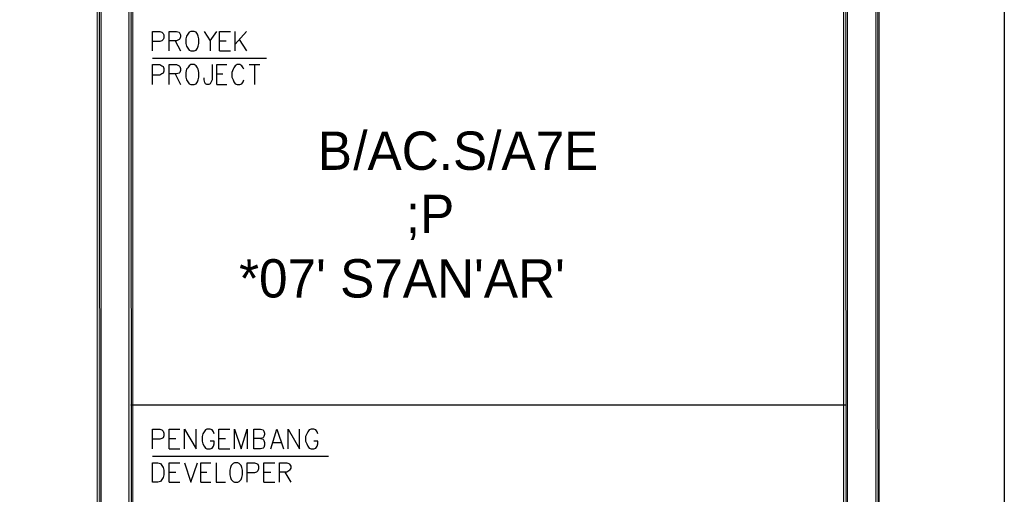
# Model space of a CAD drawing. Header units: millimetres. Extents: x 0 to 420, y 0 to 297.
# Tile 85 of 88: x 358 to 420, y 102 to 132. Entities that reach past the tile are written whole.
import ezdxf

# ---------------------------------------------------------------- set-up
doc = ezdxf.new("R2010")
doc.units = ezdxf.units.MM
for name, color, linetype in [('FILL_000000', 7, 'Continuous'), ('LINE_000000', 7, 'Continuous'), ('TEXT', 7, 'Continuous')]:
    doc.layers.add(name, color=color, linetype=linetype)

msp = doc.modelspace()

# ---------------------------------------------------------------- hatches: boundary and pattern name
at = {"layer": 'FILL_000000'}
h = msp.add_hatch(color=7, dxfattribs=at)
h.dxf.hatch_style = 1
h.paths.add_polyline_path([(412.28435228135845, 7.874002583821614), (412.07265116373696, 288.8403367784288), (412.28435228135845, 289.05199483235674), (412.28435228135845, 7.874002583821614)])
h = msp.add_hatch(color=7, dxfattribs=at)
h.dxf.hatch_style = 1
h.paths.add_polyline_path([(412.07265116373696, 8.085660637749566), (412.28435228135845, 7.874002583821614), (412.07265116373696, 288.8403367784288), (412.07265116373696, 8.085660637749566)])
h = msp.add_hatch(color=7, dxfattribs=at)
h.dxf.hatch_style = 1
h.paths.add_polyline_path([(410.29468044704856, 9.86367441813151), (410.0406477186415, 286.8083333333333), (410.29468044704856, 287.06232299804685), (410.29468044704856, 9.86367441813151)])
h = msp.add_hatch(color=7, dxfattribs=at)
h.dxf.hatch_style = 1
h.paths.add_polyline_path([(363.30465460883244, 286.93532816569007), (363.05066494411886, 286.93532816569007), (363.30465460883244, 9.99066925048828), (363.30465460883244, 286.93532816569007)])
h = msp.add_hatch(color=7, dxfattribs=at)
h.dxf.hatch_style = 1
h.paths.add_polyline_path([(363.05066494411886, 286.93532816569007), (363.30465460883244, 9.99066925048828), (363.05066494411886, 9.99066925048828), (363.05066494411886, 286.93532816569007)])
h = msp.add_hatch(color=7, dxfattribs=at)
h.dxf.hatch_style = 1
h.paths.add_polyline_path([(365.2943264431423, 286.93532816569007), (365.0403367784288, 286.93532816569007), (365.2943264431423, 9.99066925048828), (365.2943264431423, 286.93532816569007)])
h = msp.add_hatch(color=7, dxfattribs=at)
h.dxf.hatch_style = 1
h.paths.add_polyline_path([(365.0403367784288, 286.93532816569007), (365.2943264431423, 9.99066925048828), (365.0403367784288, 9.99066925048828), (365.0403367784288, 286.93532816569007)])
h = msp.add_hatch(color=7, dxfattribs=at)
h.dxf.hatch_style = 1
h.paths.add_polyline_path([(410.0406477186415, 10.117664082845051), (410.29468044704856, 9.86367441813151), (410.0406477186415, 286.8083333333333), (410.0406477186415, 10.117664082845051)])

# ---------------------------------------------------------------- linework, layer by layer
at = {"layer": 'LINE_000000', "lineweight": 25}
for p, q in [((371.7289896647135, 130.04799440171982), (371.7289896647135, 131.27566494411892)), ((372.4486701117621, 131.27566494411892), (371.7289896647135, 130.47133204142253)), ((367.96134711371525, 130.68300086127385), (368.29999999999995, 130.04799440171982)), ((370.1626770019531, 130.68300086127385), (370.1626770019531, 130.04799440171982)), ((370.75531955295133, 130.68300086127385), (371.17867872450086, 130.68300086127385)), ((371.98297932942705, 130.76766408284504), (372.4486701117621, 130.04799440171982)), ((366.52198621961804, 129.58232515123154), (373.7186614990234, 129.58232515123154)), ((370.75531955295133, 130.04799440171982), (371.43266838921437, 130.04799440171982)), ((372.6179965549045, 129.20132988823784), (373.2953453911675, 129.20132988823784)), ((372.9566494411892, 129.20132988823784), (372.9566494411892, 127.93132773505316)), ((367.96134711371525, 128.60866580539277), (368.29999999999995, 127.93132773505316)), ((370.585993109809, 128.60866580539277), (370.9670206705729, 128.60866580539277)), ((370.585993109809, 127.93132773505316), (371.22101033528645, 127.93132773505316)), ((410.1676856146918, 107.73834194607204), (365.16733161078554, 107.73834194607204)), ((367.5803195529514, 105.62167527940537), (368.00367872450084, 105.62167527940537)), ((370.71298794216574, 105.62167527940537), (371.13634711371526, 105.62167527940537)), ((367.5803195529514, 104.98665805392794), (368.25766838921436, 104.98665805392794)), ((370.71298794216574, 104.98665805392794), (371.3903367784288, 104.98665805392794)), ((374.0996459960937, 105.36766408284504), (374.6076683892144, 105.36766408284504)), ((366.52198621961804, 104.52101033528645), (377.613341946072, 104.52101033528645)), ((367.5803195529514, 103.5050086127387), (368.00367872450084, 103.5050086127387)), ((369.56999138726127, 103.5050086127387), (369.95101894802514, 103.5050086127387)), ((373.54933505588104, 103.5050086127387), (373.97265116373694, 103.5050086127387)), ((374.8616580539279, 103.5050086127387), (375.2426856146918, 102.86999138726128)), ((367.5803195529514, 102.86999138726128), (368.25766838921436, 102.86999138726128)), ((369.56999138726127, 102.86999138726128), (370.2050086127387, 102.86999138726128)), ((373.54933505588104, 102.86999138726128), (374.2266838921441, 102.86999138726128))]:
    msp.add_line(p, q, dxfattribs=at)
for points in [[(0.21165805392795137, 0), (0.21165805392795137, 296.92599741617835), (420.1583333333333, 296.92599741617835), (420.1583333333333, 0), (0.21165805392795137, 0)], [(368.9350172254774, 131.27566494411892), (368.8503540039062, 131.23333333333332), (368.765690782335, 131.10632773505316), (368.68098449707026, 130.9793329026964), (368.63865288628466, 130.80999569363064), (368.63865288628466, 130.5136636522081), (368.68098449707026, 130.34432644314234), (368.765690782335, 130.21733161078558), (368.8503540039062, 130.09032601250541), (368.9350172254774, 130.04799440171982), (369.1466752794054, 130.04799440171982), (369.2736701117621, 130.09032601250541), (369.3583333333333, 130.21733161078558), (369.4006649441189, 130.34432644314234), (369.4429965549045, 130.5136636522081), (369.4429965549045, 130.80999569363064), (369.4006649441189, 130.9793329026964), (369.3583333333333, 131.10632773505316), (369.2736701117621, 131.23333333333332), (369.1466752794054, 131.27566494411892), (368.9350172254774, 131.27566494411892)], [(368.9350172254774, 129.20132988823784), (368.8503540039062, 129.11666666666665), (368.765690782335, 128.98966106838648), (368.68098449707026, 128.90499784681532), (368.63865288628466, 128.69332902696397), (368.63865288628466, 128.39699698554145), (368.68098449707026, 128.2276597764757), (368.765690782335, 128.1006649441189), (368.8503540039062, 127.97365934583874), (368.9350172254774, 127.93132773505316), (369.1466752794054, 127.93132773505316), (369.2736701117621, 127.97365934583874), (369.3583333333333, 128.1006649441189), (369.4006649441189, 128.2276597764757), (369.4429965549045, 128.39699698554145), (369.4429965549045, 128.69332902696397), (369.4006649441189, 128.90499784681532), (369.3583333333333, 128.98966106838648), (369.2736701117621, 129.11666666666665), (369.1466752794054, 129.20132988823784), (368.9350172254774, 129.20132988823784)], [(366.52198621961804, 102.86999138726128), (366.52198621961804, 104.09765116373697), (366.8606821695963, 104.09765116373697), (367.0300086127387, 104.05531955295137), (367.1146718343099, 103.9283247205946), (367.199335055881, 103.80132988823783), (367.2416666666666, 103.63200344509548), (367.2416666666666, 103.33566063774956), (367.199335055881, 103.1663341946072), (367.1146718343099, 103.03931783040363), (367.0300086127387, 102.91232299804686), (366.8606821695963, 102.86999138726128), (366.52198621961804, 102.86999138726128)], [(371.68665805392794, 104.09765116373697), (371.60199483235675, 104.05531955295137), (371.47499999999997, 103.9283247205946), (371.43266838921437, 103.80132988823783), (371.3903367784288, 103.63200344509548), (371.3903367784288, 103.33566063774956), (371.43266838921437, 103.1663341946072), (371.47499999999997, 103.03931783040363), (371.60199483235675, 102.91232299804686), (371.68665805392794, 102.86999138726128), (371.89831610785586, 102.86999138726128), (371.98297932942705, 102.91232299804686), (372.1100172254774, 103.03931783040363), (372.152348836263, 103.1663341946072), (372.1946804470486, 103.33566063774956), (372.1946804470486, 103.63200344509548), (372.152348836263, 103.80132988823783), (372.1100172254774, 103.9283247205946), (371.98297932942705, 104.05531955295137), (371.89831610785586, 104.09765116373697), (371.68665805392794, 104.09765116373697)]]:
    msp.add_lwpolyline(points, close=True, dxfattribs=at)
at = {"layer": 'LINE_000000', "lineweight": 0}
for points in [[(412.28435228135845, 7.874002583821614), (412.07265116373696, 288.8403367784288), (412.28435228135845, 289.05199483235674), (412.28435228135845, 7.874002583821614)], [(412.07265116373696, 8.085660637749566), (412.28435228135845, 7.874002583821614), (412.07265116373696, 288.8403367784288), (412.07265116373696, 8.085660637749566)], [(410.29468044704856, 9.86367441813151), (410.0406477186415, 286.8083333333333), (410.29468044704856, 287.06232299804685), (410.29468044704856, 9.86367441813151)], [(363.30465460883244, 286.93532816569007), (363.05066494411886, 286.93532816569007), (363.30465460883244, 9.99066925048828), (363.30465460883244, 286.93532816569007)], [(363.05066494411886, 286.93532816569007), (363.30465460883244, 9.99066925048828), (363.05066494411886, 9.99066925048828), (363.05066494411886, 286.93532816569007)], [(365.2943264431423, 286.93532816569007), (365.0403367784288, 286.93532816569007), (365.2943264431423, 9.99066925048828), (365.2943264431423, 286.93532816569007)], [(365.0403367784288, 286.93532816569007), (365.2943264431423, 9.99066925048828), (365.0403367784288, 9.99066925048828), (365.0403367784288, 286.93532816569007)], [(410.0406477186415, 10.117664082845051), (410.29468044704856, 9.86367441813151), (410.0406477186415, 286.8083333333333), (410.0406477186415, 10.117664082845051)]]:
    msp.add_lwpolyline(points, close=True, dxfattribs=at)
at = {"layer": 'LINE_000000', "lineweight": 25}
for points in [[(366.52198621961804, 130.04799440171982), (366.52198621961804, 131.27566494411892), (366.9876770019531, 131.27566494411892), (367.1146718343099, 131.23333333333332), (367.199335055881, 131.14865934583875), (367.2416666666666, 131.06399612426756), (367.2416666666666, 130.8523273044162), (367.199335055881, 130.76766408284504), (367.1146718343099, 130.68300086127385), (366.9876770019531, 130.64065848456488), (366.52198621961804, 130.64065848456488)], [(367.5803195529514, 130.04799440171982), (367.5803195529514, 131.27566494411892), (368.04601033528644, 131.27566494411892), (368.21533677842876, 131.23333333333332), (368.25766838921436, 131.14865934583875), (368.29999999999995, 131.06399612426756), (368.29999999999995, 130.9370012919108), (368.25766838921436, 130.80999569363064), (368.21533677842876, 130.76766408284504), (368.04601033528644, 130.68300086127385), (367.5803195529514, 130.68300086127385)], [(369.7816494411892, 131.27566494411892), (370.1626770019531, 130.68300086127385), (370.585993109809, 131.27566494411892)], [(370.75531955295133, 130.04799440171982), (370.75531955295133, 131.27566494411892), (371.43266838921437, 131.27566494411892)], [(366.52198621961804, 127.93132773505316), (366.52198621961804, 129.20132988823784), (366.9876770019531, 129.20132988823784), (367.1146718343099, 129.11666666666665), (367.199335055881, 129.07433505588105), (367.2416666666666, 128.9473294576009), (367.2416666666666, 128.77799224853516), (367.199335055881, 128.65099741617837), (367.1146718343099, 128.60866580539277), (366.9876770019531, 128.5239918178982), (366.52198621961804, 128.5239918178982)], [(367.5803195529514, 127.93132773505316), (367.5803195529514, 129.20132988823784), (368.04601033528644, 129.20132988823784), (368.21533677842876, 129.11666666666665), (368.25766838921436, 129.07433505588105), (368.29999999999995, 128.9473294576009), (368.29999999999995, 128.82033462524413), (368.25766838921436, 128.69332902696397), (368.21533677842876, 128.65099741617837), (368.04601033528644, 128.60866580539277), (367.5803195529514, 128.60866580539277)], [(370.28967183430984, 129.20132988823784), (370.28967183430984, 128.2276597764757), (370.2050086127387, 128.0583333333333), (370.1626770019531, 127.97365934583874), (370.0780137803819, 127.93132773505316), (369.95101894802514, 127.93132773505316), (369.8663126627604, 127.97365934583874), (369.82402411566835, 128.0583333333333), (369.7816494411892, 128.2276597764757), (369.7816494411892, 128.35466537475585)], [(370.585993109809, 127.93132773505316), (370.585993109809, 129.20132988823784), (371.22101033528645, 129.20132988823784)], [(372.27934366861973, 128.90499784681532), (372.2370120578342, 128.98966106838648), (372.152348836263, 129.11666666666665), (372.0253540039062, 129.20132988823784), (371.85598449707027, 129.20132988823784), (371.7289896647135, 129.11666666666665), (371.64432644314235, 128.98966106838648), (371.60199483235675, 128.90499784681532), (371.51733161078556, 128.69332902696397), (371.51733161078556, 128.39699698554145), (371.60199483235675, 128.2276597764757), (371.64432644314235, 128.1006649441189), (371.7289896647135, 127.97365934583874), (371.85598449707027, 127.93132773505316), (372.0253540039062, 127.93132773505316), (372.152348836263, 127.97365934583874), (372.2370120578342, 128.1006649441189), (372.27934366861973, 128.2276597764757)], [(366.52198621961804, 104.98665805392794), (366.52198621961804, 106.21431783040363), (366.9876770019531, 106.21431783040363), (367.1146718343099, 106.17198621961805), (367.199335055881, 106.08732299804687), (367.2416666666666, 105.9603281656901), (367.2416666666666, 105.79100172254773), (367.199335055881, 105.66400689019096), (367.1146718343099, 105.62167527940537), (366.9876770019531, 105.57934366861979), (366.52198621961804, 105.57934366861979)], [(367.5803195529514, 104.98665805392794), (367.5803195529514, 106.21431783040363), (368.25766838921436, 106.21431783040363)], [(368.5539896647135, 104.98665805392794), (368.5539896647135, 106.21431783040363), (369.2736701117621, 104.98665805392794), (369.2736701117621, 106.21431783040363)], [(370.41666666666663, 105.9179965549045), (370.37433505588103, 106.04499138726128), (370.28967183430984, 106.17198621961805), (370.1626770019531, 106.21431783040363), (369.95101894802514, 106.21431783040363), (369.8663126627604, 106.17198621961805), (369.7816494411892, 106.04499138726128), (369.696986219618, 105.9179965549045), (369.65465460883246, 105.74867011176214), (369.65465460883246, 105.45232730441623), (369.696986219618, 105.28300086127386), (369.7816494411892, 105.1559844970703), (369.8663126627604, 105.02898966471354), (369.95101894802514, 104.98665805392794), (370.1626770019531, 104.98665805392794), (370.28967183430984, 105.02898966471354), (370.37433505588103, 105.1559844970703), (370.41666666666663, 105.28300086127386), (370.41666666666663, 105.45232730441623), (370.1626770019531, 105.45232730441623)], [(370.71298794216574, 104.98665805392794), (370.71298794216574, 106.21431783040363), (371.3903367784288, 106.21431783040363)], [(371.68665805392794, 104.98665805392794), (371.68665805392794, 106.21431783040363), (372.1100172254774, 104.98665805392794), (372.4910017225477, 106.21431783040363), (372.4910017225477, 104.98665805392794)], [(373.33767700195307, 105.62167527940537), (373.50700344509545, 105.57934366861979), (373.54933505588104, 105.49468044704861), (373.59166666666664, 105.36766408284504), (373.59166666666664, 105.19831610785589), (373.54933505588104, 105.07132127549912), (373.50700344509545, 105.02898966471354), (373.33767700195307, 104.98665805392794), (372.9143178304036, 104.98665805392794), (372.9143178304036, 106.21431783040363), (373.33767700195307, 106.21431783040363), (373.50700344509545, 106.17198621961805), (373.54933505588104, 106.08732299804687), (373.59166666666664, 105.9603281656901), (373.59166666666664, 105.87566494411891), (373.54933505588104, 105.74867011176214), (373.50700344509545, 105.66400689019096), (373.33767700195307, 105.62167527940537), (372.9143178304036, 105.62167527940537)], [(373.97265116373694, 104.98665805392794), (374.3536787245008, 106.21431783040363), (374.77699483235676, 104.98665805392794)], [(375.0733161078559, 104.98665805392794), (375.0733161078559, 106.21431783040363), (375.7929965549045, 104.98665805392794), (375.7929965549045, 106.21431783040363)], [(376.935993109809, 105.9179965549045), (376.8936614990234, 106.04499138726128), (376.80899827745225, 106.17198621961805), (376.68200344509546, 106.21431783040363), (376.5126770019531, 106.21431783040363), (376.3856821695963, 106.17198621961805), (376.30101894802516, 106.04499138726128), (376.25868733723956, 105.9179965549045), (376.1739810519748, 105.74867011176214), (376.1739810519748, 105.45232730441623), (376.25868733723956, 105.28300086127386), (376.30101894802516, 105.1559844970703), (376.3856821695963, 105.02898966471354), (376.5126770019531, 104.98665805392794), (376.68200344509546, 104.98665805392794), (376.80899827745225, 105.02898966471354), (376.8936614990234, 105.1559844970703), (376.935993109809, 105.28300086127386), (376.935993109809, 105.45232730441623), (376.68200344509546, 105.45232730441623)], [(367.5803195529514, 102.86999138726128), (367.5803195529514, 104.09765116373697), (368.25766838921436, 104.09765116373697)], [(368.5539896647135, 104.09765116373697), (368.9350172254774, 102.86999138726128), (369.3583333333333, 104.09765116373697)], [(369.56999138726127, 102.86999138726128), (369.56999138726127, 104.09765116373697), (370.2050086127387, 104.09765116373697)], [(370.5436614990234, 104.09765116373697), (370.5436614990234, 102.86999138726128), (371.13634711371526, 102.86999138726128)], [(372.4910017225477, 102.86999138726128), (372.4910017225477, 104.09765116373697), (372.9566494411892, 104.09765116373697), (373.08368733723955, 104.05531955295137), (373.16835055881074, 104.0129879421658), (373.21068216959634, 103.88599310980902), (373.21068216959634, 103.71666666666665), (373.16835055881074, 103.58967183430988), (373.08368733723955, 103.5050086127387), (372.9566494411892, 103.46267700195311), (372.4910017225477, 103.46267700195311)], [(373.54933505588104, 102.86999138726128), (373.54933505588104, 104.09765116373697), (374.2266838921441, 104.09765116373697)], [(374.5230051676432, 102.86999138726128), (374.5230051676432, 104.09765116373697), (374.9886528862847, 104.09765116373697), (375.11564771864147, 104.05531955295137), (375.15797932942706, 104.0129879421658), (375.2426856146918, 103.88599310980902), (375.2426856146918, 103.75899827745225), (375.15797932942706, 103.63200344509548), (375.11564771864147, 103.58967183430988), (374.9886528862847, 103.5050086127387), (374.5230051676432, 103.5050086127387)]]:
    msp.add_lwpolyline(points, dxfattribs=at)

# ---------------------------------------------------------------- texts
at = {"layer": 'TEXT'}
for s, p in [('B', (376.935993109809, 122.55499784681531)), ('/AC.S/A7E', (379.1722476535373, 122.55499784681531)), (';P', (382.4816494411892, 118.57566494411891)), ("*07' S7AN'AR'", (371.98297932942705, 114.51165805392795))]:
    msp.add_text(s, height=2.413924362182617, dxfattribs=at).set_placement(p)

doc.saveas('drawing.dxf')
